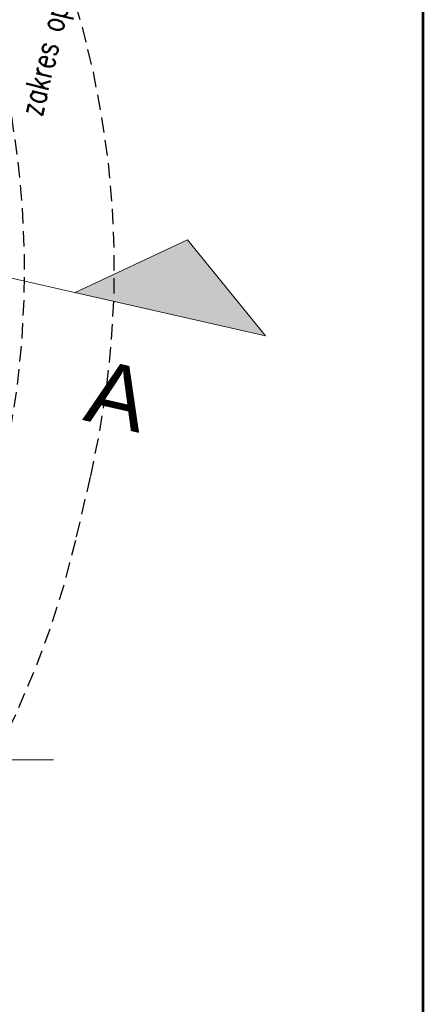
# Model space of a CAD drawing. Header units: metres. Extents: x 964 to 7125, y -212 to 9570.
# Tile 46 of 185: x 1715 to 1728, y 208 to 240. Entities that reach past the tile are written whole.
import ezdxf
from ezdxf.enums import TextEntityAlignment as Align

# ---------------------------------------------------------------- set-up
doc = ezdxf.new("R2010")
doc.units = ezdxf.units.M
doc.linetypes.add('CIĄGłA', pattern=[0])
doc.linetypes.add('HIDDEN', pattern=[0.375, 0.25, -0.125])
for name, color, linetype, lineweight in [('_IE', 240, 'Continuous', 9), ('AGP1_OPISY', 7, 'Continuous', 13), ('LINIE PRZEKROJOWE', 7, 'Continuous', 9)]:
    doc.layers.add(name, color=color, linetype=linetype, lineweight=lineweight)
for name, color, linetype in [('siatka_kwadratow', 7, 'Continuous'), ('zakres_poprawny', 7, 'Continuous'), ('ZP_strefy oddziaływania', 8, 'HIDDEN')]:
    doc.layers.add(name, color=color, linetype=linetype)
doc.styles.add('ARIAL', font='arial.ttf')
doc.styles.add('STYL_ARIAL', font='simplex', dxfattribs={"width": 0.75, "oblique": 0.1})

# ---------------------------------------------------------------- blocks, each defined once
blk = doc.blocks.new('PRZEKRÓJ TERENU OPIS PZT')
at = {"true_color": 0x636466}
h = blk.add_hatch(color=251, dxfattribs=at)
h.dxf.hatch_style = 1
h.paths.add_polyline_path([(2754.115, -69.643), (2751.639, -66.465), (2751.621, -72.808)])
at = {"color": 251, "true_color": 0x636466}
for points in [[(2751.914, 34.79), (2751.621, -72.808)], [(2751.639, -66.465), (2754.115, -69.643)], [(2751.621, -72.808), (2754.115, -69.643)]]:
    blk.add_lwpolyline(points, dxfattribs=at)
at = {"layer": 'AGP1_OPISY', "color": 251, "linetype": 'Continuous', "lineweight": 40, "true_color": 0x636466, "insert": (2749.698, -67.587), "char_height": 2.052, "attachment_point": 1, "rotation": 269.8444, "style": 'ARIAL', "bg_fill": 3, "box_fill_scale": 1.5, "bg_fill_color": 256, "bg_fill_transparency": 0}
blk.add_mtext('A', dxfattribs=at)

msp = doc.modelspace()

# ---------------------------------------------------------------- block references
at = {"layer": 'LINIE PRZEKROJOWE', "color": 8, "linetype": 'CIĄGłA', "lineweight": 5, "rotation": 77.33843703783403}
msp.add_blockref('PRZEKRÓJ TERENU OPIS PZT', (1049.122, -2439.278), dxfattribs=at)

# ---------------------------------------------------------------- next in the draw order: linework, layer by layer
at = {"layer": '_IE', "color": 8}
msp.add_line((1716.401, 215.681), (1703.999, 215.681), dxfattribs=at)
at = {"layer": 'siatka_kwadratow', "color": 7, "const_width": 0.09}
msp.add_lwpolyline([(1728.402, 137.095), (1728.402, 347.095)], dxfattribs=at)
at = {"layer": 'ZP_strefy oddziaływania', "color": 8, "ltscale": 2}
msp.add_lwpolyline([(1717.151, 222.935), (1717.607, 224.907, 0.414214), (1695.142, 260.898), (1688.104, 262.526, 0.414214), (1652.113, 240.061), (1651.657, 238.089, 0.414214), (1674.122, 202.099), (1681.16, 200.47, 0.414214)], format="xyb", close=True, dxfattribs=at)
at = {"layer": 'ZP_strefy oddziaływania', "color": 8, "ltscale": 2, "elevation": 0}
msp.add_lwpolyline([(1692.137, 260.857), (1690.577, 261.213, 0.414214), (1654.654, 238.641), (1654.509, 238.007, 0.414214), (1677.081, 202.083), (1678.641, 201.727, 0.414214), (1714.565, 224.3), (1714.709, 224.933, 0.414214)], format="xyb", close=True, dxfattribs=at)

# ---------------------------------------------------------------- next in the draw order: texts
at = {"layer": 'zakres_poprawny', "color": 251, "true_color": 0x636466, "style": 'STYL_ARIAL', "width": 0.75}
msp.add_text('zakres opracowania', height=0.75, rotation=76.3073, dxfattribs=at).set_placement((1716.227, 236.509), align=Align.BOTTOM_LEFT)

doc.saveas('drawing.dxf')
